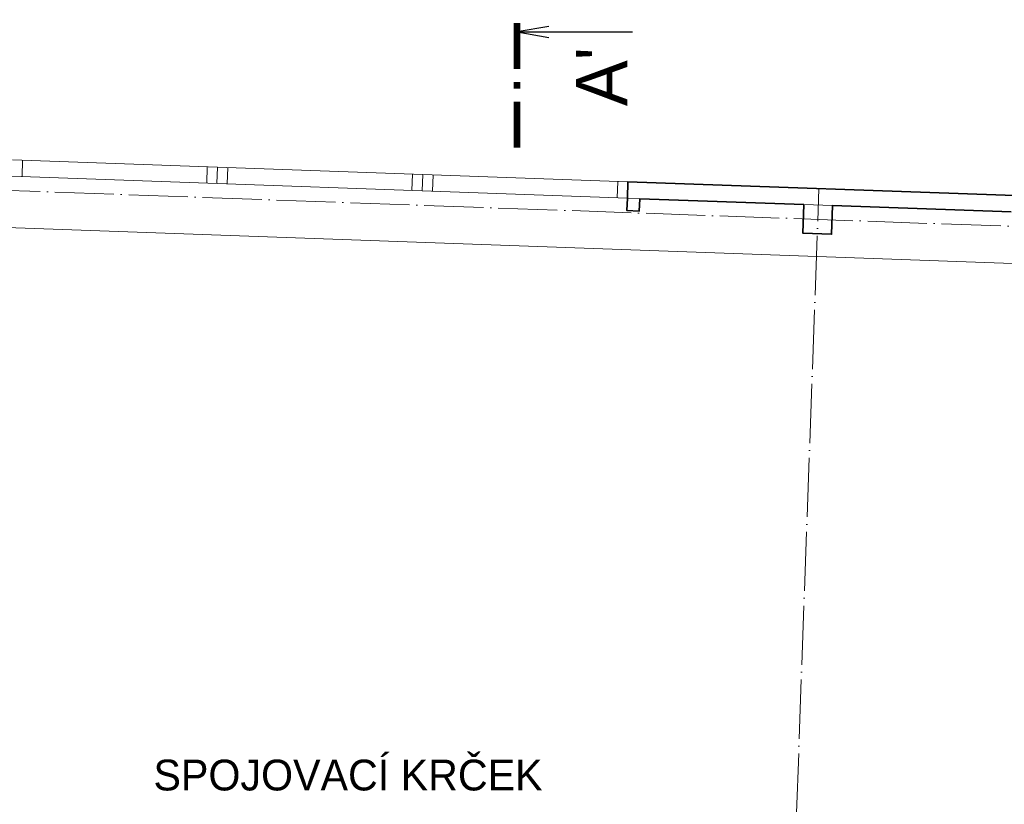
# Model space of a CAD drawing. Header units: millimetres. Extents: x -291499 to 405099, y -171163 to 417446.
# Tile 23 of 256: x -258861 to -254066, y 53445 to 57264. Entities that reach past the tile are written whole.
import ezdxf

# ---------------------------------------------------------------- set-up
doc = ezdxf.new("R2010")
doc.units = ezdxf.units.MM
doc.header["$LTSCALE"] = 12
doc.linetypes.add('ACAD_ISO04W100', pattern=[30, 24, -3, 0, -3])
doc.layers.add('rezy', color=6, linetype='Continuous')
for name, color, linetype, lineweight in [('text', 6, 'Continuous', 9), ('tlusta', 7, 'Continuous', 15), ('velmi_tlusta', 4, 'Continuous', 35)]:
    doc.layers.add(name, color=color, linetype=linetype, lineweight=lineweight)
doc.styles.add('laplan N', font='txt')
doc.styles.add('pivovarska', font='txt')

# ---------------------------------------------------------------- blocks, each defined once
blk = doc.blocks.new('*U101')
at = {"layer": 'rezy', "linetype": 'ByBlock'}
blk.add_line((11.269, 0), (11.269, -11.25), dxfattribs=at)
at = {"layer": 'rezy', "linetype": 'ByBlock', "const_width": 0.63}
for points in [[(4.5, 0), (0, 0)], [(6.39, 0), (5.76, 0)], [(12.15, 0), (7.65, 0)]]:
    blk.add_lwpolyline(points, dxfattribs=at)
at = {"layer": 'rezy', "linetype": 'ByBlock'}
blk.add_lwpolyline([(11.816, -3.102), (11.269, 0), (10.722, -3.102)], dxfattribs=at)
at = {"layer": 'rezy', "linetype": 'ByBlock', "style": 'pivovarska'}
blk.add_attdef('OZN_ŘEZU_1K', (5.545, -10.73), '', height=5, rotation=359.99735, dxfattribs=at)

msp = doc.modelspace()

# ---------------------------------------------------------------- linework, layer by layer
at = {"layer": 'tlusta', "linetype": 'ACAD_ISO04W100'}
for p, q in [((-266967.2, 56719.8), (-243212.3, 55871.1)), ((-255168, 50884.8), (-254969.4, 56441.2))]:
    msp.add_line(p, q, dxfattribs=at)
at = {"layer": 'tlusta'}
for p, q in [((-258896.9, 56581.5), (-255898.9, 56474.4)), ((-258849.8, 56499.8), (-258847, 56579.8)), ((-257950.4, 56467.7), (-257947.5, 56547.6)), ((-257900.4, 56465.9), (-257897.6, 56545.8)), ((-257850.5, 56464.1), (-257847.6, 56544.1)), ((-258899.8, 56501.6), (-255901.7, 56394.5)), ((-256951, 56432), (-256948.2, 56511.9)), ((-256901.1, 56430.2), (-256898.2, 56510.1)), ((-256851.1, 56428.4), (-256848.2, 56508.3)), ((-255951.7, 56396.3), (-255948.8, 56476.2)), ((-255901.7, 56394.5), (-255841.7, 56392.3)), ((-255042.3, 56363.8), (-254902.3, 56358.8))]:
    msp.add_line(p, q, dxfattribs=at)
msp.add_lwpolyline([(-243091, 55686.6), (-267455, 56557.1)], dxfattribs=at)
at = {"layer": 'velmi_tlusta'}
msp.add_line((-255901.7, 56394.5), (-255898.9, 56474.4), dxfattribs=at)
for points in [[(-253970.1, 56405.5), (-255898.9, 56474.4)], [(-255901.7, 56394.5), (-255903.9, 56334.5), (-255843.9, 56332.4), (-255841.7, 56392.3)], [(-255042.3, 56363.8), (-255841.7, 56392.3)], [(-254902.3, 56358.8), (-254907.3, 56218.9), (-255047.3, 56223.9), (-255042.3, 56363.8)], [(-254032.9, 56327.7), (-254902.3, 56358.8)]]:
    msp.add_lwpolyline(points, dxfattribs=at)

# ---------------------------------------------------------------- block references
at = {"layer": 'rezy'}
ref = msp.add_blockref('*U101', (-256439.2, 56640.3), dxfattribs=dict(at, xscale=50, yscale=50, zscale=50, rotation=90))
ref.add_attrib('OZN_ŘEZU_1K', "A'", (-255902.7, 56843.1), dxfattribs={"linetype": 'ByBlock', "height": 250, "rotation": 89.9974, "style": 'pivovarska'})

# ---------------------------------------------------------------- texts
at = {"layer": 'text', "insert": (-258209.7, 53662.2), "char_height": 150, "attachment_point": 1, "style": 'laplan N'}
msp.add_mtext_dynamic_manual_height_columns('SPOJOVACÍ KRČEK', width=5545.815, gutter_width=500, heights=[0], dxfattribs=at)

doc.saveas('drawing.dxf')
